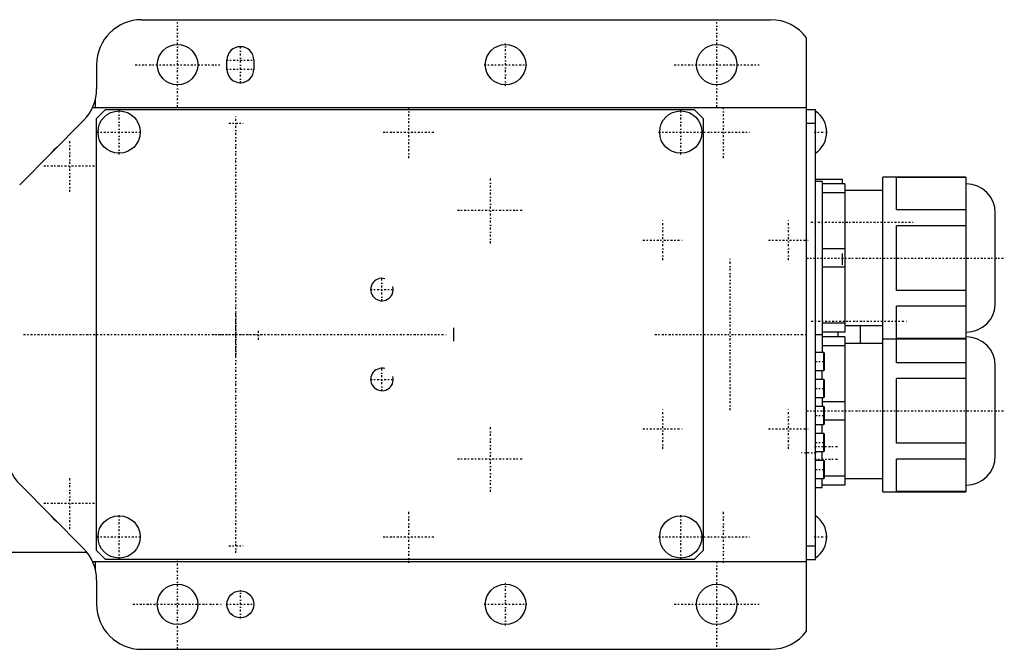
# Model space of a CAD drawing. Extents: x -344 to 171, y -70 to 70.
# Tile 4 of 4: x -48 to 171, y -70 to 70. Entities that reach past the tile are written whole.
import ezdxf

# ---------------------------------------------------------------- set-up
doc = ezdxf.new("R2010")
doc.units = 0
doc.linetypes.add('CENTER', pattern=[1.5, 0.45, -0.5, 0.05, -0.5])
for name, color, linetype in [('AM_0', 7, 'CONTINUOUS'), ('AM_10', 7, 'CONTINUOUS'), ('AM_7', 7, 'CENTER')]:
    doc.layers.add(name, color=color, linetype=linetype)

msp = doc.modelspace()

# ---------------------------------------------------------------- linework, layer by layer
at = {"layer": 'AM_0', "color": 7, "linetype": 'CONTINUOUS'}
for p, q in [((-21, 70), (119, 70)), ((127, -66), (127, 66)), ((-31, 60), (-31, 54.64)), ((-2, 59), (-2, 61)), ((4, 61), (4, 59)), ((-31.9, 50.5), (127, 50.5)), ((-31.3, 52.21), (-31.3, 50.5)), ((-31, 48), (-29, 50)), ((-29, 50), (102, 50)), ((102, 50), (104, 48)), ((127, 50), (129, 50)), ((129, -50), (129, 50)), ((-33.91, 47.59), (-48.13, 33.3)), ((-31, -48), (-31, 48)), ((104, 48), (104, -48)), ((127, 47), (129, 47)), ((135, 34.5), (129, 34.5)), ((130.5, 34), (129, 34)), ((130.5, 34), (130.5, -4)), ((135.5, 33.5), (130.5, 33.5)), ((135, 33.51), (135, 34.5)), ((135.5, 33.5), (135.5, 0.5)), ((162.47, 35), (144, 35)), ((144, -35), (144, 35)), ((162.47, 34.89), (147, 34.89)), ((147, 27.69), (147, 34.89)), ((162.47, 35), (162.47, -35)), ((162.51, 33.5), (162.47, 33.5)), ((162.51, 0.5), (162.51, 33.5)), ((135.5, 31.48), (130.5, 31.48)), ((144, 32), (135.5, 32)), ((162.47, 27.69), (147, 27.69)), ((169, 6.99), (169, 27.01)), ((162.47, 24.19), (147, 24.19)), ((147, 9.81), (147, 24.19)), ((135.5, 19.02), (130.5, 19.02)), ((135, 15.5), (135, 17.99)), ((135.5, 14.98), (130.5, 14.98)), ((162.47, 9.81), (147, 9.81)), ((162.47, 6.31), (147, 6.31)), ((147, -0.89), (147, 6.31)), ((135.5, 2.52), (130.5, 2.52)), ((129, 0), (130.5, 0)), ((135.5, 0.5), (130.5, 0.5)), ((134, -0.5), (134, 0.5)), ((135.5, 2), (144, 2)), ((139, -2), (139, 2)), ((162.47, 0.5), (162.51, 0.5)), ((135.5, -0.5), (130.5, -0.5)), ((135.5, -0.5), (135.5, -33.5)), ((144, -2), (135.5, -2)), ((144, -1), (162.47, -1)), ((162.47, -0.89), (147, -0.89)), ((147, -6.31), (147, -1)), ((162.51, -0.5), (162.47, -0.5)), ((162.51, -33.5), (162.51, -0.5)), ((130.85, -4), (129, -4)), ((135.5, -2.52), (130.5, -2.52)), ((131, -4.15), (130.85, -4)), ((130.85, -8), (130.85, -4)), ((131, -7.85), (131, -4.15)), ((162.47, -6.31), (147, -6.31)), ((129, -8), (130.85, -8)), ((130.5, -9.99), (130.5, -7.99)), ((130.85, -8), (131, -7.85)), ((169, -27.01), (169, -6.99)), ((130.85, -10), (129, -10)), ((131, -10.15), (130.85, -10)), ((130.85, -14), (130.85, -10)), ((131, -13.85), (131, -10.15)), ((147, -24.19), (147, -9.81)), ((162.47, -9.81), (147, -9.81)), ((129, -14), (130.85, -14)), ((130.5, -14), (130.5, -16)), ((135.5, -14.98), (130.5, -14.98)), ((130.85, -14), (131, -13.85)), ((130.85, -16), (129, -16)), ((131, -16.15), (130.85, -16)), ((130.85, -20), (130.85, -16)), ((131, -19.85), (131, -16.15)), ((135.5, -19.02), (131, -19.02)), ((129, -20), (130.85, -20)), ((130.5, -22), (130.5, -20)), ((130.85, -20), (131, -19.85)), ((130.85, -22), (129, -22)), ((131, -22.15), (130.85, -22)), ((130.85, -26), (130.85, -22)), ((131, -25.85), (131, -22.15)), ((129, -26), (130.85, -26)), ((130.5, -28), (130.5, -26.01)), ((130.85, -26), (131, -25.85)), ((162.47, -24.19), (147, -24.19)), ((130.85, -28), (129, -28)), ((131, -28.15), (130.85, -28)), ((130.85, -32), (130.85, -28)), ((131, -31.85), (131, -28.15)), ((147, -34.89), (147, -27.69)), ((162.47, -27.69), (147, -27.69)), ((129, -32), (130.85, -32)), ((130.5, -34), (130.5, -32)), ((130.85, -32), (131, -31.85)), ((135.5, -31.48), (131, -31.48)), ((135.5, -32), (144, -32)), ((-48.13, -33.3), (-33.91, -47.59)), ((129, -34), (130.5, -34)), ((135.5, -33.5), (130.5, -33.5)), ((144, -35), (162.47, -35)), ((162.47, -34.89), (147, -34.89)), ((162.47, -33.5), (162.51, -33.5)), ((-29, -50), (-31, -48)), ((104, -48), (102, -50)), ((127, -47), (129, -47)), ((-33.11, -48.5), (-126.46, -48.5)), ((102, -50), (-29, -50)), ((127, -50), (129, -50)), ((-31.9, -50.5), (127, -50.5)), ((-31.3, -50.5), (-31.3, -52.21)), ((-31, -54.64), (-31, -60)), ((-21, -70), (119, -70))]:
    msp.add_line(p, q, dxfattribs=at)
for centre, radius in [((-13, 60), 4.5), ((60, 60), 4.5), ((107, 60), 4.5), ((-26, 45), 4.7), ((99, 45), 4.7), ((-26, -45), 4.7), ((99, -45), 4.7), ((-13, -60), 4.5), ((60, -60), 4.5), ((107, -60), 4.5), ((1, -60), 3)]:
    msp.add_circle(centre, radius, dxfattribs=at)
for centre, radius, start, end in [((-21, 60), 10, 90, 180), ((119, 60), 10, 36.8699, 90), ((1, 61), 3, 0, 180), ((1, 59), 3, 180, 0), ((-41, 54.64), 10, 315.1327, 0), ((125.8, 45), 5.67, 304.3588, 55.6412), ((-37, 37.5), 5, 125.3085, 144.9568), ((162.51, 27.01), 6.49, 0, 90), ((162.51, 6.99), 6.49, 270, 0), ((0, 0), 48.5, 358.2277, 1.7723), ((162.51, -6.99), 6.49, 0, 90), ((-41.04, -26.25), 10, 181, 224.8673), ((162.51, -27.01), 6.49, 270, 0), ((-37, -37.5), 5, 215.0432, 234.6915), ((125.8, -45), 5.67, 304.3588, 55.6412), ((-41, -54.64), 10, 0, 44.8673), ((-21, -60), 10, 180, 270), ((119, -60), 10, 270, 323.1301)]:
    msp.add_arc(centre, radius, start, end, dxfattribs=at)
at = {"layer": 'AM_10', "color": 7, "linetype": 'CONTINUOUS'}
for centre in [(32.5, 10), (32.5, -10)]:
    msp.add_arc(centre, 2.5, 75, 15, dxfattribs=at)
at = {"layer": 'AM_7', "color": 4, "linetype": 'CENTER'}
for p, q in [((-13, 50.55), (-13, 69.45)), ((107, 50.55), (107, 69.45)), ((1, 55.85), (1, 64.15)), ((60, 55.27), (60, 64.72)), ((-22.45, 60), (-3.55, 60)), ((-2.15, 61), (4.15, 61)), ((55.27, 60), (64.72, 60)), ((97.55, 60), (116.45, 60)), ((-2.15, 59), (4.15, 59)), ((38.5, 39.23), (38.5, 50.77)), ((108.5, 39.23), (108.5, 50.77)), ((-26, 40.06), (-26, 49.94)), ((0, -48.58), (0, 48.58)), ((99, 40.06), (99, 49.94)), ((-1.57, 47), (1.57, 47)), ((-30.94, 45), (-21.06, 45)), ((32.73, 45), (44.27, 45)), ((94.06, 45), (114.28, 45)), ((128.67, 45), (131.6, 45)), ((-37, 31.72), (-37, 43.28)), ((-42.78, 37.5), (-31.22, 37.5)), ((56.62, 20.27), (56.62, 34.97)), ((49.27, 27.62), (63.97, 27.62)), ((95, 16.54), (95, 25.46)), ((123, 16.54), (123, 25.46)), ((127.95, 25), (151.05, 25)), ((90.54, 21), (99.46, 21)), ((118.54, 21), (127.46, 21)), ((110, -16.8), (110, 16.8)), ((127, 17), (171, 17)), ((32.5, 7.37), (32.5, 12.62)), ((29.88, 10), (35.12, 10)), ((0, -4.73), (0, 4.72)), ((128.03, 3), (149.47, 3)), ((-47.25, 0), (47.25, 0)), ((5, -1.16), (5, 1.16)), ((93.2, 0), (126.8, 0)), ((-4.73, 0), (6.15, 0)), ((128.9, -6), (131.1, -6)), ((32.5, -12.62), (32.5, -7.37)), ((29.88, -10), (35.12, -10)), ((128.9, -12), (131.1, -12)), ((95, -25.46), (95, -16.54)), ((123, -25.46), (123, -16.54)), ((127, -17), (171, -17)), ((128.9, -18), (131.1, -18)), ((56.62, -34.97), (56.62, -20.27)), ((90.54, -21), (99.46, -21)), ((118.54, -21), (127.46, -21)), ((128.9, -24), (131.1, -24)), ((128.75, -24.88), (134.25, -24.88)), ((49.27, -27.62), (63.97, -27.62)), ((129.15, -26.3), (125.85, -26.3)), ((128.75, -27.72), (134.25, -27.72)), ((128.9, -30), (131.1, -30)), ((-37, -43.28), (-37, -31.72)), ((-42.78, -37.5), (-31.22, -37.5)), ((38.5, -50.77), (38.5, -39.23)), ((108.5, -50.77), (108.5, -39.23)), ((-26, -49.94), (-26, -40.06)), ((99, -49.94), (99, -40.06)), ((-30.94, -45), (-21.06, -45)), ((32.73, -45), (44.27, -45)), ((94.06, -45), (114.28, -45)), ((128.67, -45), (131.6, -45)), ((-1.57, -47), (1.57, -47)), ((-13, -69.97), (-13, -50.02)), ((107, -69.45), (107, -50.55)), ((1, -63.15), (1, -56.85)), ((60, -64.72), (60, -55.27)), ((-22.97, -60), (-3.02, -60)), ((-2.15, -60), (4.15, -60)), ((55.27, -60), (64.72, -60)), ((97.55, -60), (116.45, -60))]:
    msp.add_line(p, q, dxfattribs=at)

doc.saveas('drawing.dxf')
